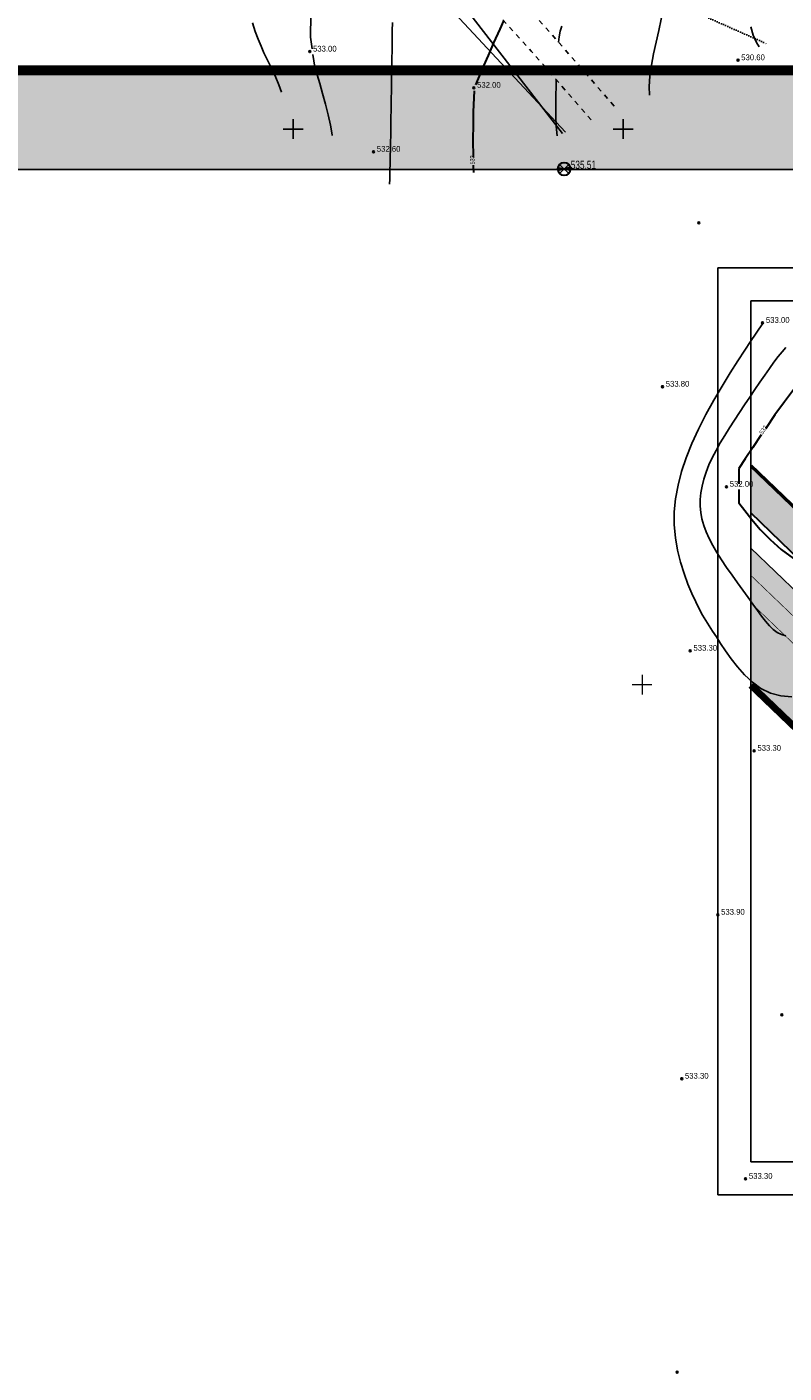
# Model space of a CAD drawing. Extents: x 10527 to 38813, y 13847 to 37526.
# Tile 78 of 256: x 35563 to 35677, y 35900 to 36104. Entities that reach past the tile are written whole.
import ezdxf

# ---------------------------------------------------------------- set-up
doc = ezdxf.new("R2010")
doc.units = 0
doc.header["$LTSCALE"] = 0.5
doc.header["$MEASUREMENT"] = 0
doc.header["$PDMODE"] = 32
doc.header["$PDSIZE"] = 0.3
for name, pattern in [('CONTI', [0]), ('GOST2.303 6', [12, 8, -1.5, 1, -1.5]), ('STRIH_1', [3, 2, -1]), ('Д_ТРОТ_ТРУБА', [3, 1.5, -1.5]), ('Контура низ откосов  Штриховая 0.1-0.5 - - - - - - -', [0.6, 0.1, -0.5])]:
    doc.linetypes.add(name, pattern=pattern)
for name, color, linetype in [('(004) Точки рельефа', 7, 'Continuous'), ('(007) Здания', 7, 'Continuous'), ('(014) Водопровод', 5, 'ИК_Водопровод -------в--------'), ('(025) Дорога', 7, 'Continuous'), ('(034) Формы рельефа', 32, 'Continuous'), ('GORIZDEFAULT', 32, 'CONTI'), ('PI_OT0', 172, 'CONTI'), ('PI_TTDEFAULT', 5, 'CONTI'), ('SETKR', 2, 'CONTI'), ('USLZN0', 250, 'CONTI'), ('ХХХ автодор (К)', 7, 'ИК_Водопровод -------в--------'), ('ХХХ оформление', 7, 'ИК_Водопровод -------в--------'), ('Штрих Стекло', 7, 'Continuous')]:
    doc.layers.add(name, color=color, linetype=linetype)
doc.layers.add('(032) Горизонтали утолщенные', color=32, linetype='Continuous', lineweight=30)
doc.layers.add('.', color=7, linetype='Continuous', lineweight=15)
doc.layers.add('GEODS_POINT_GRID#_B', color=7, linetype='Continuous', true_color=0x000000)
doc.styles.add('D-431', font='txt')
doc.styles.add('SHRFT', font='TXT', dxfattribs={"width": 0.875})
doc.styles.get("Standard").update_dxf_attribs({"font": 'times.ttf'})
doc.linetypes.add('ИК_Водопровод -------в--------', pattern='A,9,-0.6,["В",Standard,S=1.2,R=0,X=0,Y=-0.6],-1.2', length=10.8)

# ---------------------------------------------------------------- blocks, each defined once
blk = doc.blocks.new('CrossCoord_m1')
at = {"layer": 'GEODS_POINT_GRID#_B', "color": 3, "lineweight": 20, "true_color": 0x00ff00, "flags": 128}
for points in [[(-3, 0), (3, 0)], [(0, 3), (0, -3)]]:
    blk.add_lwpolyline(points, dxfattribs=at)
blk = doc.blocks.new('BL_333')
at = {"color": 0}
for p, q in [((-1.5, 0), (1.5, 0)), ((0, -1.5), (0, 1.5))]:
    blk.add_line(p, q, dxfattribs=at)
blk = doc.blocks.new('gergrgrre')
at = {"layer": '(014) Водопровод', "flags": 128}
blk.add_lwpolyline([(360036.44, 4200773.01), (360047.1, 4200750.31), (360089.76, 4200681.1), (360107.62, 4200655.8), (360141.83, 4200594.04), (360149.35, 4200580), (360206.51, 4200508.61), (360230.26, 4200479.39), (360306.28, 4200388.53), (360409.15, 4200291.55), (360456.11, 4200244.19), (360490.79, 4200199.34)], dxfattribs=at)
at = {"layer": '(025) Дорога', "linetype": 'Д_ТРОТ_ТРУБА', "flags": 128}
for points in [[(360044.2, 4200796.01), (360041.82, 4200791.77), (360042.36, 4200788.3), (360046.09, 4200780.21), (360059.01, 4200755.89), (360082.27, 4200713.42), (360119.84, 4200651.91), (360154.25, 4200588.27), (360168.95, 4200565.34), (360182.62, 4200547.77), (360213.04, 4200512.04), (360268.28, 4200446.26), (360308.93, 4200401.53), (360387.37, 4200322.59), (360428.12, 4200283.5), (360457.12, 4200256.42), (360464.89, 4200245.44), (360476.51, 4200228.26), (360489.06, 4200214.49), (360499.06, 4200202.98)], [(360034.86, 4200791.39), (360036.73, 4200790.5), (360038.76, 4200786.55), (360042.5, 4200778.43), (360055.49, 4200753.99), (360078.8, 4200711.41), (360116.37, 4200649.92), (360150.8, 4200586.24), (360165.68, 4200563.02), (360179.52, 4200545.24), (360209.99, 4200509.46), (360265.27, 4200443.63), (360306.03, 4200398.78), (360384.56, 4200319.74), (360425.37, 4200280.59), (360454.09, 4200253.78), (360461.6, 4200243.17), (360473.36, 4200225.78), (360486.07, 4200211.83), (360495.23, 4200201.29)]]:
    blk.add_lwpolyline(points, dxfattribs=at)
at = {"layer": '(032) Горизонтали утолщенные', "color": 32}
for points in [[(360477.66, 4200206.7, 532), (360478.89, 4200209.58, 532), (360479.58, 4200211.18, 532), (360480.41, 4200213.07, 532), (360481.34, 4200215.16, 532), (360481.9, 4200216.41, 532)], [(360477.34, 4200202.6, 532), (360477.45, 4200205.82, 532)], [(360477.29, 4200195.74, 532), (360477.28, 4200198.36, 532), (360477.3, 4200200.69, 532), (360477.34, 4200202.6, 532)], [(360477.36, 4200193.41, 532), (360477.31, 4200194.52, 532)]]:
    blk.add_polyline3d(points, dxfattribs=at)
at = {"layer": '(034) Формы рельефа', "linetype": 'Контура низ откосов  Штриховая 0.1-0.5 - - - - - - -', "elevation": 551.5, "flags": 128}
blk.add_lwpolyline([(360422.83, 4200713.78), (360423.97, 4200705.82), (360427.69, 4200701.92), (360438.09, 4200692.2), (360444.77, 4200681.83), (360448.26, 4200671), (360450.86, 4200660.37), (360451.5, 4200650), (360452.26, 4200641.32), (360452.59, 4200627.31), (360450.57, 4200616.24), (360445.21, 4200606.18), (360443.13, 4200599.81), (360443.13, 4200594.45), (360440.18, 4200585.94), (360438.18, 4200576.56), (360433.66, 4200559.69), (360431.83, 4200542.2), (360430.99, 4200533.03), (360432.09, 4200525.76), (360437.19, 4200508.13), (360440.65, 4200493.71), (360441.09, 4200478.08), (360439.31, 4200458.16), (360430.26, 4200449.12), (360426.67, 4200438.49), (360422.73, 4200422.51), (360418.64, 4200410.4), (360417.82, 4200392.15), (360421.89, 4200384.06), (360430.88, 4200374.34), (360447.9, 4200352.11), (360452.9, 4200343.33), (360452.08, 4200339.39), (360446.66, 4200333.7), (360444.48, 4200327.83), (360445.03, 4200322.39), (360447.47, 4200316.95), (360452.54, 4200310.71), (360466.92, 4200300.7), (360474.36, 4200289.51), (360476.65, 4200283.78), (360478.53, 4200277.02), (360478.24, 4200268.17), (360480.3, 4200257.19), (360485.37, 4200243.88), (360491.26, 4200231.27), (360501.64, 4200224.1), (360508.22, 4200218.93), (360521.67, 4200212.95)], dxfattribs=at)
at = {"linetype": 'Continuous', "elevation": 1.64}
blk.add_lwpolyline([(359968.11, 4200751.15), (360144.88, 4200568.6), (360208.91, 4200501.77), (360248.14, 4200449.09), (360280.37, 4200400.87), (360329.35, 4200345.01), (360410.63, 4200285.19), (360473.13, 4200219), (360491.26, 4200199.54)], dxfattribs=at)
at = {"layer": 'GORIZDEFAULT', "color": 32}
for points in [[(360490.19, 4200213.2, 531.5), (360490.3, 4200214.01, 531.5), (360490.47, 4200214.84, 531.5), (360490.69, 4200215.61, 531.5)], [(360448.21, 4200205.62, 533.5), (360447.81, 4200206.72, 533.5), (360447.37, 4200207.8, 533.5), (360446.93, 4200208.79, 533.5), (360446.48, 4200209.73, 533.5), (360446.02, 4200210.65, 533.5), (360445.57, 4200211.58, 533.5), (360445.13, 4200212.56, 533.5), (360444.68, 4200213.63, 533.5), (360444.25, 4200214.81, 533.5), (360443.82, 4200216.13, 533.5)], [(360520.59, 4200212.47, 530.5), (360520.19, 4200213.12, 530.5), (360519.7, 4200214.25, 530.5), (360519.34, 4200215.51, 530.5)], [(360452.86, 4200212.19, 533), (360452.61, 4200213.93, 533), (360452.63, 4200214.99, 533), (360452.67, 4200216.26, 533), (360452.74, 4200217.72, 533), (360452.85, 4200219.31, 533), (360453.03, 4200221.01, 533), (360453.28, 4200222.76, 533), (360453.63, 4200224.53, 533), (360454.06, 4200226.28, 533), (360454.57, 4200227.98, 533), (360455.13, 4200229.59, 533), (360455.69, 4200231.08, 533), (360456.24, 4200232.43, 533), (360456.75, 4200233.6, 533), (360457.18, 4200234.56, 533), (360459.56, 4200236.16, 533)], [(360464.6, 4200191.66, 532.5), (360464.62, 4200192.4, 532.5), (360464.65, 4200193.68, 532.5), (360464.68, 4200194.82, 532.5), (360464.7, 4200195.89, 532.5), (360464.72, 4200196.93, 532.5), (360464.74, 4200197.99, 532.5), (360464.77, 4200199.1, 532.5), (360464.79, 4200200.31, 532.5), (360464.81, 4200201.62, 532.5), (360464.83, 4200203, 532.5), (360464.85, 4200204.45, 532.5), (360464.88, 4200205.94, 532.5), (360464.9, 4200207.46, 532.5), (360464.93, 4200209, 532.5), (360464.95, 4200210.54, 532.5), (360464.97, 4200212.05, 532.5), (360464.99, 4200213.51, 532.5), (360465.01, 4200214.9, 532.5), (360465.03, 4200216.18, 532.5)], [(360503.97, 4200205.15, 531), (360503.91, 4200206.46, 531), (360504.02, 4200208.03, 531), (360504.26, 4200209.7, 531), (360504.6, 4200211.43, 531), (360504.98, 4200213.19, 531), (360505.37, 4200214.95, 531), (360505.75, 4200216.68, 531), (360506.12, 4200218.33, 531), (360506.47, 4200219.87, 531), (360506.79, 4200221.28, 531), (360507.07, 4200222.5, 531), (360507.3, 4200223.5, 531), (360509.07, 4200225.19, 531)], [(360455.92, 4200199.05, 533), (360455.91, 4200199.15, 533), (360455.65, 4200200.61, 533), (360455.31, 4200202.18, 533), (360454.9, 4200203.79, 533), (360454.46, 4200205.38, 533), (360454.03, 4200206.89, 533), (360453.62, 4200208.24, 533), (360453.27, 4200209.37, 533), (360452.99, 4200211.31, 533)], [(360490, 4200198.99, 531.5), (360489.82, 4200200.45, 531.5), (360489.77, 4200201.97, 531.5), (360489.78, 4200203.51, 531.5), (360489.81, 4200205.05, 531.5), (360489.84, 4200206.57, 531.5), (360489.86, 4200207.48, 531.5)]]:
    blk.add_polyline3d(points, dxfattribs=at)
at = {"layer": 'PI_TTDEFAULT', "color": 5}
for p in [(360452.5, 4200211.75, 533), (360517.39, 4200210.45, 530.6), (360477.36, 4200206.26, 532), (360462.18, 4200196.57, 532.6)]:
    blk.add_point(p, dxfattribs=at)
at = {"layer": 'SETKR', "color": 92}
for p in [(360450, 4200200), (360500, 4200200)]:
    blk.add_blockref('BL_333', p, dxfattribs=at)
at = {"layer": '(004) Точки рельефа', "style": 'D-431'}
for s, p in [('533.00', (360453, 4200211.75)), ('530.60', (360517.88, 4200210.44)), ('532.00', (360477.86, 4200206.26)), ('532.60', (360462.67, 4200196.56))]:
    blk.add_text(s, height=0.875, dxfattribs=at).set_placement(p)
at = {"layer": '(032) Горизонтали утолщенные', "color": 32, "style": 'SHRFT', "width": 0.75}
blk.add_text('532', height=0.656, rotation=91.1657, dxfattribs=at).set_placement((360477.48, 4200194.65, 532))
blk = doc.blocks.new('BL_6')
at = {"color": 0}
for p, q in [((-1, 0), (1, 0)), ((-0.97, 0.25), (0.97, -0.25)), ((-0.97, -0.25), (0.97, 0.25)), ((-0.7, 0.7), (0.7, -0.7)), ((-0.7, -0.7), (0.7, 0.7))]:
    blk.add_line(p, q, dxfattribs=at)
for radius in [1, 0.95]:
    blk.add_circle((0, 0), radius, dxfattribs=at)
blk = doc.blocks.new('ееееее')
at = {"layer": 'USLZN0', "color": 250}
blk.add_blockref('BL_6', (-7.41, 339.07), dxfattribs=at)
at = {"layer": 'PI_OT0', "color": 0, "style": 'SHRFT', "width": 0.75}
blk.add_text('535.51', height=1.25, dxfattribs=at).set_placement((-6.41, 339.07))

msp = doc.modelspace()

# ---------------------------------------------------------------- hatches: boundary and pattern name
at = {"layer": '.', "ltscale": 0.149071}
h = msp.add_hatch(color=256, dxfattribs=at)
h.dxf.hatch_style = 1
h.set_gradient(color1=(255, 255, 255), tint=1)
h.paths.add_polyline_path([(35043.297, 36082.013), (36343.297, 36082.013), (36343.297, 37217.013), (35043.297, 37217.013)])
h.paths.add_polyline_path([(35058.297, 37202.013), (36328.297, 37202.013), (36328.297, 36097.013), (35058.297, 36097.013)], flags=16)
h = msp.add_hatch(color=256, dxfattribs=at)
h.dxf.hatch_style = 1
h.set_gradient(color1=(51, 204, 0), color2=(51, 204, 0), tint=1)
h.paths.add_polyline_path([(35728.426, 36009.924), (35728.393, 36009.884), (35729.398, 36008.057), (35732.307, 36009.659), (35732.766, 36010.264), (35733.376, 36011.054), (35734.086, 36011.944), (35734.916, 36012.944), (35735.846, 36014.034), (35736.896, 36015.174), (35738.056, 36016.334), (35739.316, 36017.484), (35740.686, 36018.584), (35742.166, 36019.614), (35743.736, 36020.534), (35745.386, 36021.354), (35747.046, 36022.084), (35748.706, 36022.724), (35750.296, 36023.274), (35751.796, 36023.754), (35753.166, 36024.164), (35754.366, 36024.524), (35755.436, 36024.834), (35756.436, 36025.114), (35757.396, 36025.384), (35758.386, 36025.654), (35759.436, 36025.954), (35760.606, 36026.294), (35761.936, 36026.684), (35763.386, 36027.104), (35764.916, 36027.524), (35766.496, 36027.944), (35768.076, 36028.314), (35769.616, 36028.624), (35771.086, 36028.854), (35772.446, 36028.974), (35773.696, 36029.034), (35774.876, 36029.054), (35775.986, 36029.084), (35777.036, 36029.174), (35778.066, 36029.344), (35779.086, 36029.634), (35780.096, 36030.084), (35781.116, 36030.634), (35782.126, 36031.224), (35783.126, 36031.774), (35784.116, 36032.234), (35785.086, 36032.524), (35786.026, 36032.594), (35786.956, 36032.384), (35787.846, 36031.934), (35788.716, 36031.304), (35789.566, 36030.564), (35790.386, 36029.754), (35791.196, 36028.934), (35791.976, 36028.184), (35792.746, 36027.514), (35793.496, 36026.924), (35794.266, 36026.364), (35795.036, 36025.784), (35795.836, 36025.154), (35796.676, 36024.434), (35797.566, 36023.574), (35798.506, 36022.544), (35799.506, 36021.364), (35800.556, 36020.044), (35801.656, 36018.604), (35802.816, 36017.074), (35804.016, 36015.474), (35805.256, 36013.824), (35806.536, 36012.144), (35807.816, 36010.454), (35809.036, 36008.784), (35810.146, 36007.154), (35810.448, 36006.671), (35819.722, 36011.781), (35805.243, 36038.056), (35791.994, 36062.098), (35788.084, 36062.098), (35744.617, 36038.145), (35743.946, 36037.474), (35742.766, 36036.314), (35741.576, 36035.174), (35740.426, 36034.114), (35739.376, 36033.184), (35738.466, 36032.444), (35737.686, 36031.864), (35737.006, 36031.404), (35736.426, 36031.054), (35735.916, 36030.764), (35735.466, 36030.504), (35735.046, 36030.244), (35734.656, 36029.954), (35734.246, 36029.604), (35733.816, 36029.184), (35733.326, 36028.654), (35732.766, 36028.004), (35732.106, 36027.214), (35731.316, 36026.244), (35730.396, 36025.104), (35729.346, 36023.804), (35728.206, 36022.354), (35726.976, 36020.804), (35725.696, 36019.164), (35724.386, 36017.464), (35723.066, 36015.724), (35721.766, 36013.984), (35720.486, 36012.254), (35719.256, 36010.584), (35719.108, 36010.383), (35726.022, 36014.189), (35728.392, 36009.884)])
h.paths.add_polyline_path([(35779.086, 36029.634), (35778.066, 36029.344), (35777.036, 36029.174), (35775.986, 36029.084), (35774.876, 36029.054), (35773.696, 36029.034), (35772.446, 36028.974), (35771.086, 36028.854), (35769.616, 36028.624), (35768.076, 36028.314), (35766.496, 36027.944), (35764.916, 36027.524), (35763.386, 36027.104), (35761.936, 36026.684), (35760.606, 36026.294), (35759.436, 36025.954), (35758.386, 36025.654), (35757.396, 36025.384), (35756.436, 36025.114), (35755.436, 36024.834), (35754.366, 36024.524), (35753.166, 36024.164), (35751.796, 36023.754), (35750.296, 36023.274), (35748.706, 36022.724), (35747.046, 36022.084), (35745.386, 36021.354), (35743.736, 36020.534), (35742.166, 36019.614), (35740.686, 36018.584), (35739.316, 36017.484), (35738.056, 36016.334), (35736.896, 36015.174), (35735.846, 36014.034), (35734.916, 36012.944), (35734.086, 36011.944), (35733.376, 36011.054), (35732.766, 36010.264), (35732.307, 36009.659), (35755.083, 36022.197), (35762.942, 36007.922), (35788.347, 36021.907), (35799.926, 36000.873), (35810.448, 36006.671), (35810.146, 36007.154), (35809.036, 36008.784), (35807.816, 36010.454), (35806.536, 36012.144), (35805.256, 36013.824), (35804.016, 36015.474), (35802.816, 36017.074), (35801.656, 36018.604), (35800.556, 36020.044), (35799.506, 36021.364), (35798.506, 36022.544), (35797.566, 36023.574), (35796.676, 36024.434), (35795.836, 36025.154), (35795.036, 36025.784), (35794.266, 36026.364), (35793.496, 36026.924), (35792.746, 36027.514), (35791.976, 36028.184), (35791.196, 36028.934), (35790.386, 36029.754), (35789.566, 36030.564), (35788.716, 36031.304), (35787.846, 36031.934), (35786.956, 36032.384), (35786.026, 36032.594), (35785.086, 36032.524), (35784.116, 36032.234), (35783.126, 36031.774), (35782.126, 36031.224), (35781.116, 36030.634), (35780.096, 36030.084)])
h.paths.add_polyline_path([(35705.73, 36016.716), (35705.536, 36016.534), (35704.696, 36015.754), (35704.066, 36015.154), (35703.586, 36014.724), (35703.246, 36014.424), (35702.986, 36014.224), (35702.776, 36014.104), (35702.576, 36014.024), (35702.346, 36013.964), (35702.066, 36013.884), (35701.696, 36013.754), (35701.226, 36013.544), (35700.626, 36013.224), (35699.856, 36012.764), (35698.906, 36012.124), (35697.746, 36011.294), (35696.396, 36010.304), (35694.896, 36009.214), (35694.275, 36008.779), (35702.223, 36001.088), (35719.108, 36010.383), (35719.256, 36010.584), (35720.486, 36012.254), (35721.766, 36013.984), (35723.066, 36015.724), (35724.386, 36017.464), (35725.696, 36019.164), (35726.976, 36020.804), (35728.206, 36022.354), (35729.346, 36023.804), (35730.396, 36025.104), (35731.316, 36026.244), (35732.106, 36027.214), (35732.766, 36028.004), (35733.326, 36028.654), (35733.816, 36029.184), (35734.246, 36029.604), (35734.656, 36029.954), (35735.046, 36030.244), (35735.466, 36030.504), (35735.916, 36030.764), (35736.426, 36031.054), (35737.006, 36031.404), (35737.686, 36031.864), (35738.466, 36032.444), (35739.376, 36033.184), (35740.426, 36034.114), (35741.576, 36035.174), (35742.766, 36036.314), (35743.946, 36037.474), (35744.617, 36038.145)])
h.paths.add_polyline_path([(35690.856, 36016.144), (35689.496, 36015.824), (35688.256, 36015.434), (35687.654, 36015.185), (35694.275, 36008.779), (35694.896, 36009.214), (35696.396, 36010.304), (35697.746, 36011.294), (35698.906, 36012.124), (35699.856, 36012.764), (35700.626, 36013.224), (35701.226, 36013.544), (35701.696, 36013.754), (35702.066, 36013.884), (35702.346, 36013.964), (35702.576, 36014.024), (35702.776, 36014.104), (35702.986, 36014.224), (35703.246, 36014.424), (35703.586, 36014.724), (35704.066, 36015.154), (35704.696, 36015.754), (35705.536, 36016.534), (35705.73, 36016.716), (35698.031, 36012.473), (35693.732, 36016.6), (35692.316, 36016.394)])
h.paths.add_polyline_path([(35687.936, 36020.194), (35685.526, 36020.494), (35683.166, 36021.054), (35680.936, 36021.894), (35680.432, 36022.173), (35687.654, 36015.185), (35688.256, 36015.434), (35689.496, 36015.824), (35690.856, 36016.144), (35692.316, 36016.394), (35693.732, 36016.6), (35690.034, 36020.151)])
h.paths.add_polyline_path([(35684.086, 36024.944), (35682.876, 36025.844), (35681.796, 36026.884), (35680.846, 36028.014), (35680.036, 36029.214), (35679.444, 36030.318), (35672.407, 36037.074), (35672.407, 36029.938), (35680.432, 36022.173), (35680.936, 36021.894), (35683.166, 36021.054), (35685.526, 36020.494), (35687.936, 36020.194), (35690.034, 36020.151), (35686.066, 36023.96), (35685.416, 36024.204)])
h.paths.add_polyline_path([(35789.067, 36046.255), (35793.838, 36046.255), (35793.838, 36047.568), (35789.067, 36047.568)], flags=24)
h.paths.add_polyline_path([(35749.027, 36042.065), (35753.798, 36042.065), (35753.798, 36043.378), (35749.027, 36043.378)], flags=25)
h.paths.add_polyline_path([(35773.877, 36036.575), (35778.481, 36036.575), (35778.481, 36037.888), (35773.877, 36037.888)], flags=24)
h.paths.add_polyline_path([(35798.747, 36031.075), (35803.518, 36031.075), (35803.518, 36032.388), (35798.747, 36032.388)], flags=24)
h.paths.add_polyline_path([(35758.707, 36026.895), (35763.478, 36026.895), (35763.478, 36028.208), (35758.707, 36028.208)], flags=24)
h.paths.add_polyline_path([(35808.437, 36015.915), (35813.208, 36015.915), (35813.208, 36017.228), (35808.437, 36017.228)], flags=24)
h.paths.add_polyline_path([(35728.377, 36007.525), (35733.148, 36007.525), (35733.148, 36008.838), (35728.377, 36008.838)], flags=25)
h.paths.add_polyline_path([(35795.21, 36012.819), (35797.616, 36008.449), (35799.634, 36008.946), (35797.229, 36013.316)], flags=24)
h.paths.add_polyline_path([(35783.567, 36021.395), (35788.338, 36021.395), (35788.338, 36022.708), (35783.567, 36022.708)], flags=24)
h.paths.add_polyline_path([(35743.547, 36017.205), (35748.318, 36017.205), (35748.318, 36018.518), (35743.547, 36018.518)], flags=24)
h.paths.add_polyline_path([(35768.397, 36011.715), (35773.168, 36011.715), (35773.168, 36013.028), (35768.397, 36013.028)], flags=24)
h.paths.add_polyline_path([(35793.257, 36006.225), (35798.028, 36006.225), (35798.028, 36007.538), (35793.257, 36007.538)], flags=25)
h.paths.add_polyline_path([(35735.119, 36011.583), (35735.119, 36008.917), (35736.904, 36008.439), (35736.904, 36011.105)], flags=24)
h.paths.add_polyline_path([(35756.541, 36018.732), (35756.541, 36016.066), (35758.326, 36015.588), (35758.326, 36018.254)], flags=25)
h.paths.add_polyline_path([(35769.314, 36012.696), (35769.314, 36010.031), (35771.1, 36009.552), (35771.099, 36012.218)], flags=24)
h.paths.add_polyline_path([(35791.183, 36015.937), (35791.184, 36013.271), (35792.969, 36012.793), (35792.969, 36015.459)], flags=25)
h.paths.add_polyline_path([(35734.056, 35984.709), (35727.834, 35996.01), (35733.616, 35999.192), (35739.837, 35987.892)])
edge = h.paths.add_edge_path()
edge.add_line((35739.998, 35988.437), (35740.615, 35988.777))
edge = h.paths.add_edge_path()
edge.add_line((35734.764, 35999.367), (35734.163, 35999.037))
edge = h.paths.add_edge_path()
edge.add_line((35735.17, 35983.513), (35734.556, 35984.629))
edge = h.paths.add_edge_path()
edge.add_line((35739.637, 35987.426), (35740.251, 35986.31))
edge = h.paths.add_edge_path(flags=16)
edge.add_arc((35735.308, 35983.267), 0.282, 0, 360)
edge = h.paths.add_edge_path()
edge.add_arc((35740.379, 35986.059), 0.282, 0, 360)
edge = h.paths.add_edge_path(flags=16)
edge.add_arc((35740.868, 35988.901), 0.282, 0, 360)
edge = h.paths.add_edge_path(flags=16)
edge.add_arc((35735.016, 35999.492), 0.282, 0, 360)
edge = h.paths.add_edge_path(flags=16)
edge.add_line((35734.943, 35983.676), (35735.038, 35984.003))
edge = h.paths.add_edge_path(flags=16)
edge.add_line((35740.024, 35986.473), (35740.119, 35986.8))
edge = h.paths.add_edge_path()
edge.add_line((35740.202, 35988.411), (35740.297, 35988.739))
edge = h.paths.add_edge_path()
edge.add_line((35734.367, 35999.011), (35734.461, 35999.339))
h.paths.add_polyline_path([(35735.355, 35999.486), (35735.176, 35999.811), (35734.614, 35999.502), (35734.794, 35999.177)], flags=9)
h.paths.add_polyline_path([(35741.208, 35988.892), (35741.029, 35989.217), (35740.468, 35988.908), (35740.647, 35988.583)], flags=9)
h.paths.add_polyline_path([(35722.138, 36019.805), (35721.911, 36020.216), (35721.35, 36019.907), (35721.576, 36019.496)], flags=24)
h.paths.add_polyline_path([(35735.642, 35983.269), (35735.427, 35983.659), (35734.866, 35983.35), (35735.081, 35982.96)], flags=9)
h.paths.add_polyline_path([(35737.269, 35991.728), (35737.076, 35992.079), (35731.995, 35989.282), (35732.188, 35988.931)], flags=0)
h.paths.add_polyline_path([(35731.199, 35990.727), (35728.378, 35995.852), (35733.459, 35998.649), (35736.28, 35993.524)], flags=16)
h.paths.add_polyline_path([(35731.392, 35990.377), (35734.213, 35985.252), (35739.294, 35988.049), (35736.473, 35993.174)], flags=16)
h.paths.add_polyline_path([(35738.691, 35989.144), (35738.498, 35989.495), (35733.417, 35986.698), (35733.61, 35986.347)], flags=0)
h.paths.add_polyline_path([(35739.422, 35989.683), (35739.345, 35989.824), (35738.118, 35989.148), (35738.195, 35989.008)], flags=17)
edge = h.paths.add_edge_path(flags=16)
edge.add_line((35733.514, 35986.522), (35739.383, 35989.753))
h.paths.add_polyline_path([(35737.999, 35992.268), (35737.922, 35992.408), (35736.696, 35991.733), (35736.773, 35991.592)], flags=16)
edge = h.paths.add_edge_path(flags=0)
edge.add_line((35732.091, 35989.107), (35737.961, 35992.338))
h.paths.add_polyline_path([(35734.255, 35997.204), (35734.062, 35997.554), (35728.981, 35994.757), (35729.174, 35994.407)], flags=0)
h.paths.add_polyline_path([(35735.677, 35994.619), (35735.484, 35994.97), (35730.403, 35992.173), (35730.596, 35991.822)], flags=0)
h.paths.add_polyline_path([(35736.408, 35995.159), (35736.331, 35995.299), (35735.104, 35994.624), (35735.181, 35994.483)], flags=17)
edge = h.paths.add_edge_path(flags=16)
edge.add_line((35730.5, 35991.998), (35736.369, 35995.229))
h.paths.add_polyline_path([(35734.985, 35997.743), (35734.908, 35997.883), (35733.681, 35997.208), (35733.759, 35997.068)], flags=16)
edge = h.paths.add_edge_path(flags=0)
edge.add_line((35729.077, 35994.582), (35734.946, 35997.813))
edge = h.paths.add_edge_path(flags=0)
edge.add_line((35737.883, 35990.612), (35732.802, 35987.814))
edge = h.paths.add_edge_path(flags=0)
edge.add_line((35729.788, 35993.29), (35734.869, 35996.087))
h.paths.add_polyline_path([(35733.857, 36032.385), (35738.628, 36032.385), (35738.628, 36033.698), (35733.857, 36033.698)], flags=25)
h.paths.add_polyline_path([(35718.687, 36022.685), (35723.458, 36022.685), (35723.458, 36023.998), (35718.687, 36023.998)], flags=24)
h.paths.add_polyline_path([(35703.507, 36013.005), (35708.111, 36013.005), (35708.111, 36014.318), (35703.507, 36014.318)], flags=24)
h.paths.add_polyline_path([(35668.977, 36033.675), (35673.748, 36033.675), (35673.748, 36034.988), (35668.977, 36034.988)], flags=9)
h = msp.add_hatch(color=256, dxfattribs=at)
h.dxf.hatch_style = 1
h.set_gradient(color1=(51, 204, 0), color2=(51, 204, 0), tint=1)
h.paths.add_polyline_path([(35747.527, 35954.87, -0.3282587), (35734.6, 35956.569), (35672.407, 36016.28), (35672.407, 36003.804), (35738.42, 35940.425, -0.5057308), (35739.665, 35940.261), (35883.737, 36019.655), (35883.737, 36029.931)])
at = {"layer": 'Штрих Стекло', "linetype": 'Continuous'}
h = msp.add_hatch(color=5, dxfattribs=at)
h.dxf.hatch_style = 1
h.set_gradient(color1=(173, 173, 173), color2=(166, 166, 166), one_color=1, tint=0.65)
h.paths.add_polyline_path([(35672.407, 36020.439), (35672.407, 36016.28), (35734.6, 35956.569, 0.3282587), (35747.527, 35954.87), (35883.737, 36029.931), (35883.737, 36033.357), (35746.079, 35957.497, -0.3282587), (35736.677, 35958.733)])
h.paths.add_polyline_path([(35672.407, 36024.598), (35672.407, 36020.439), (35736.677, 35958.733, 0.3282587), (35746.079, 35957.497), (35883.737, 36033.357), (35883.737, 36036.782), (35744.631, 35960.125, -0.3282587), (35738.755, 35960.897)])

# ---------------------------------------------------------------- linework, layer by layer
at = {"layer": '(007) Здания', "color": 18, "true_color": 0x000000, "elevation": -539}
for points in [[(35667.407, 36067.098), (35888.737, 36067.098), (35888.737, 35926.56), (35667.407, 35926.56)], [(35672.407, 36062.098), (35883.737, 36062.098), (35883.737, 35931.56), (35672.407, 35931.56)]]:
    msp.add_lwpolyline(points, close=True, dxfattribs=at)
msp.add_lwpolyline([(35672.407, 36024.598), (35738.755, 35960.897)], dxfattribs=at)
at = {"layer": '(032) Горизонтали утолщенные', "color": 32}
for points in [[(35678.836, 36048.564, -7), (35677.466, 36046.744, -7), (35676.046, 36044.774, -7), (35674.636, 36042.744, -7)], [(35673.966, 36041.764, -7), (35672.676, 36039.844, -7), (35671.526, 36038.104, -7), (35670.576, 36036.664, -7)], [(35670.576, 36036.664, -7), (35670.576, 36034.334, -7)], [(35670.586, 36033.454, -7), (35670.586, 36031.464, -7), (35671.456, 36030.294, -7), (35672.536, 36028.914, -7), (35673.826, 36027.414, -7), (35675.316, 36025.874, -7), (35676.996, 36024.384, -7), (35678.876, 36023.034, -7), (35680.936, 36021.894, -7), (35683.166, 36021.054, -7), (35685.526, 36020.494, -7), (35687.936, 36020.194, -7), (35690.346, 36020.144, -7), (35692.706, 36020.314, -7), (35694.936, 36020.684, -7), (35696.986, 36021.244, -7), (35698.806, 36021.964, -7), (35700.416, 36022.804, -7), (35701.826, 36023.754, -7), (35703.086, 36024.754, -7), (35704.216, 36025.784, -7), (35705.246, 36026.804, -7), (35706.186, 36027.784, -7)]]:
    msp.add_polyline3d(points, dxfattribs=at)
at = {"color": 6, "ltscale": 0.149071, "const_width": 0.5, "elevation": -539}
msp.add_lwpolyline([(35791.083, 36063.751), (35698.031, 36012.473), (35672.407, 36037.074)], dxfattribs=at)
at = {"color": 5, "linetype": 'Continuous', "lineweight": 30, "elevation": -537.183}
msp.add_lwpolyline([(35883.737, 36042.536), (35740.786, 35963.774), (35672.407, 36029.938)], dxfattribs=at)
at = {"ltscale": 0.149071, "const_width": 0.1, "elevation": -539}
for points in [[(35883.737, 36036.782), (35744.631, 35960.125, -0.3282587), (35738.755, 35960.897), (35672.407, 36024.598)], [(35672.407, 36016.28), (35734.6, 35956.569, 0.3282587), (35747.527, 35954.87), (35883.737, 36029.931)]]:
    msp.add_lwpolyline(points, format="xyb", dxfattribs=at)
at = {"color": 7, "linetype": 'STRIH_1', "ltscale": 2, "true_color": 0xffffff, "const_width": 0.1, "elevation": -539}
msp.add_lwpolyline([(35672.407, 36020.439), (35736.677, 35958.733, 0.3282587), (35746.079, 35957.497), (35883.737, 36033.357)], format="xyb", dxfattribs=at)
at = {"color": 1, "linetype": 'GOST2.303 6', "lineweight": 30, "const_width": 1.035, "elevation": -539}
msp.add_lwpolyline([(35883.737, 36019.655), (35738.982, 35939.885), (35672.407, 36003.804)], dxfattribs=at)
at = {"ltscale": 0.149071, "const_width": 0.1, "elevation": -539}
msp.add_lwpolyline([(35672.407, 36003.804), (35738.982, 35939.885), (35883.737, 36019.655)], dxfattribs=at)
at = {"layer": 'GORIZDEFAULT', "color": 32}
for points in [[(35674.176, 36058.594, -6), (35672.356, 36055.914, -6), (35671.476, 36054.584, -6), (35670.426, 36052.984, -6), (35669.256, 36051.154, -6), (35668.026, 36049.144, -6), (35666.776, 36047.024, -6), (35665.566, 36044.824, -6), (35664.446, 36042.624, -6), (35663.446, 36040.444, -6), (35662.596, 36038.294, -6), (35661.896, 36036.194, -6), (35661.356, 36034.114, -6), (35660.986, 36032.074, -6), (35660.796, 36030.074, -6), (35660.786, 36028.094, -6), (35660.956, 36026.144, -6), (35661.286, 36024.254, -6), (35661.736, 36022.444, -6), (35662.276, 36020.734, -6), (35662.856, 36019.144, -6), (35663.456, 36017.714, -6), (35664.036, 36016.444, -6), (35664.566, 36015.364, -6), (35665.066, 36014.434, -6), (35665.556, 36013.594, -6), (35666.056, 36012.794, -6), (35666.586, 36011.994, -6), (35667.166, 36011.124, -6), (35667.816, 36010.144, -6), (35668.566, 36009.024, -6), (35669.416, 36007.814, -6), (35670.366, 36006.564, -6), (35671.436, 36005.354, -6), (35672.616, 36004.244, -6), (35673.926, 36003.314, -6), (35675.356, 36002.604, -6)], [(35677.686, 36055.024, -6.5), (35677.126, 36054.364, -6.5), (35676.526, 36053.624, -6.5), (35675.886, 36052.774, -6.5), (35675.196, 36051.844, -6.5), (35674.486, 36050.824, -6.5), (35673.746, 36049.754, -6.5), (35672.986, 36048.634, -6.5), (35672.216, 36047.484, -6.5), (35671.436, 36046.324, -6.5), (35670.656, 36045.154, -6.5), (35669.896, 36043.984, -6.5), (35669.146, 36042.824, -6.5), (35668.426, 36041.674, -6.5), (35667.746, 36040.534, -6.5), (35667.116, 36039.404, -6.5), (35666.546, 36038.284, -6.5), (35666.046, 36037.194, -6.5), (35665.616, 36036.114, -6.5), (35665.266, 36035.054, -6.5), (35664.996, 36034.004, -6.5), (35664.816, 36032.984, -6.5), (35664.716, 36031.964, -6.5), (35664.706, 36030.974, -6.5), (35664.796, 36029.994, -6.5), (35664.986, 36029.014, -6.5), (35665.266, 36028.034, -6.5), (35665.626, 36027.044, -6.5), (35666.086, 36026.034, -6.5), (35666.626, 36024.994, -6.5), (35667.256, 36023.924, -6.5), (35667.966, 36022.804, -6.5), (35668.726, 36021.654, -6.5), (35669.536, 36020.494, -6.5), (35670.366, 36019.344, -6.5), (35671.176, 36018.214, -6.5), (35671.976, 36017.124, -6.5), (35672.716, 36016.094, -6.5), (35673.396, 36015.144, -6.5), (35674.016, 36014.274, -6.5), (35674.616, 36013.494, -6.5), (35675.196, 36012.824, -6.5), (35675.776, 36012.264, -6.5), (35676.376, 36011.814, -6.5), (35677.026, 36011.494, -6.5)], [(35677.026, 36011.494, -6.5), (35677.716, 36011.314, -6.5)], [(35675.356, 36002.604, -6), (35676.916, 36002.194, -6), (35678.586, 36002.064, -6)]]:
    msp.add_polyline3d(points, dxfattribs=at)
at = {"layer": 'PI_TTDEFAULT', "color": 5}
for p in [(35664.496, 36073.924, -3.5), (35674.176, 36058.744, -6), (35659.006, 36049.064, -5.2), (35668.696, 36033.894, -7), (35663.206, 36009.034, -5.7), (35672.886, 35993.864, -5.7), (35667.396, 35969.004, -5.1), (35677.086, 35953.834, -5.6), (35661.916, 35944.144, -5.7), (35671.596, 35928.974, -5.7), (35661.21, 35899.66, -3.5)]:
    msp.add_point(p, dxfattribs=at)
at = {"layer": 'ХХХ автодор (К)', "linetype": 'ByBlock', "ltscale": 2, "elevation": 533.015}
msp.add_lwpolyline([(35043.297, 36082.013), (36343.297, 36082.013), (36343.297, 37217.013), (35043.297, 37217.013)], close=True, dxfattribs=at)
msp.add_lwpolyline([(35043.297, 36082.013), (36343.297, 36082.013), (36343.297, 37217.013), (35043.297, 37217.013)], close=True, dxfattribs=at)
at = {"layer": 'ХХХ оформление', "color": 12, "linetype": 'ByBlock', "ltscale": 1000, "const_width": 1.5, "elevation": 533.015}
msp.add_lwpolyline([(35058.297, 36097.013), (36328.297, 36097.013), (36328.297, 37202.013), (35058.297, 37202.013)], close=True, dxfattribs=at)
msp.add_lwpolyline([(35058.297, 36097.013), (36328.297, 36097.013), (36328.297, 37202.013), (35058.297, 37202.013)], close=True, dxfattribs=at)

# ---------------------------------------------------------------- block references
at = {"linetype": 'Continuous'}
msp.add_blockref('gergrgrre', (-324846.944, -4164111.878), dxfattribs=at)
at = {"color": 0, "rotation": 0.1683458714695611}
msp.add_blockref('ееееее', (35652.513, 35743.025), dxfattribs=at)
at = {"layer": 'GEODS_POINT_GRID#_B', "color": 3, "true_color": 0x00ff00, "xscale": 0.5, "yscale": 0.5, "zscale": 0.5}
msp.add_blockref('CrossCoord_m1', (35655.9, 36003.895), dxfattribs=at)

# ---------------------------------------------------------------- texts
at = {"layer": '(004) Точки рельефа', "style": 'D-431'}
for s, p in [('533.00', (35674.676, 36058.744, -539)), ('533.80', (35659.496, 36049.064, -539)), ('532.00', (35669.196, 36033.894, -539)), ('533.30', (35663.696, 36009.034, -539)), ('533.30', (35673.386, 35993.864, -539)), ('533.90', (35667.886, 35969.004, -539)), ('533.30', (35662.406, 35944.144, -539)), ('533.30', (35672.096, 35928.964, -539))]:
    msp.add_text(s, height=0.875, dxfattribs=at).set_placement(p)
at = {"layer": '(032) Горизонтали утолщенные', "color": 32, "style": 'SHRFT', "width": 0.75}
msp.add_text('532', height=0.6562, rotation=55.68198, dxfattribs=at).set_placement((35674.158, 36041.755, -7))

doc.saveas('drawing.dxf')
